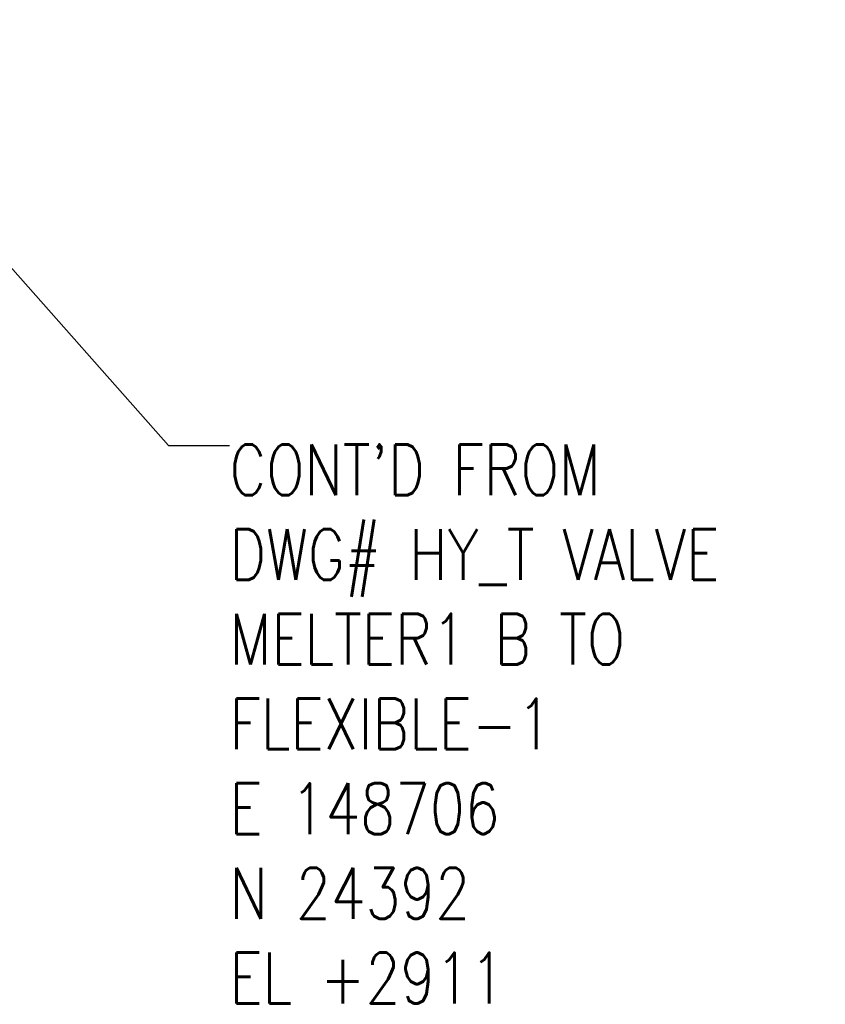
# Model space of a CAD drawing. Header units: millimetres. Extents: x 0 to 1005, y 0 to 424.
# Tile 12 of 14: x 357 to 396, y 186 to 234. Entities that reach past the tile are written whole.
import ezdxf
from ezdxf import colors
from ezdxf.entities.mleader import LeaderData, LeaderLine
from ezdxf.math import Vec2, Vec3

# ---------------------------------------------------------------- set-up
doc = ezdxf.new("R2010")
doc.units = ezdxf.units.MM
doc.header["$LTSCALE"] = 0.25
doc.layers.add('Annotation', color=7, linetype='Continuous')
doc.styles.add('AdskIsoAnnotation', font='romans.shx', dxfattribs={"width": 0.8, "height": 1})
doc.styles.get("Standard").update_dxf_attribs({"font": 'arial.ttf'})

msp = doc.modelspace()

# ---------------------------------------------------------------- leaders
at = {"layer": 'Annotation'}
ml = msp.add_multileader_mtext('Standard', dxfattribs=at)
ml.set_content('')
ml.set_leader_properties()
ml.build(insert=Vec2(0, 0))
ml.multileader.update_dxf_attribs({"dogleg_length": 3.062, "arrow_head_size": 2.5})
ctx = ml.context
ctx.base_point, ctx.arrow_head_size = Vec3(360.938, 213.452), 2.5
notes = []
notes.append((ctx, [(0, (1, 1, 0), (364, 213.452), (1, 0), 3.062, [(0, [(345.434, 234.403)], 0, [])])]))
ctx.mtext, ml.multileader.dxf.content_type = None, 0
for ctx, leaders in notes:
    for number, flags, end, landing, length, lines in leaders:
        leader = LeaderData()
        leader.index, (leader.has_last_leader_line, leader.has_dogleg_vector, leader.attachment_direction) = number, flags
        leader.last_leader_point, leader.dogleg_vector, leader.dogleg_length = Vec3(end), Vec3(landing), length
        for number, points, colour, breaks in lines:
            line = LeaderLine()
            line.index, line.vertices, line.color, line.breaks = number, Vec3.list(points), colors.encode_raw_color(colour), breaks
            leader.lines.append(line)
        ctx.leaders.append(leader)

# ---------------------------------------------------------------- next in the draw order: texts
at = {"layer": 'Annotation', "insert": (367, 186), "char_height": 2.5, "width": 29.3, "attachment_point": 7, "style": 'AdskIsoAnnotation', "bg_fill": 3, "box_fill_scale": 1, "bg_fill_color": 256, "bg_fill_true_color": 13158600, "bg_fill_transparency": 0}
msp.add_mtext("{\\Q0;CONT'D FROM^M^JDWG# HY_T VALVE MELTER1 B TO FLEXIBLE-1^M^JE 148706^M^JN 24392^M^JEL +2911}", dxfattribs=at)

doc.saveas('drawing.dxf')
